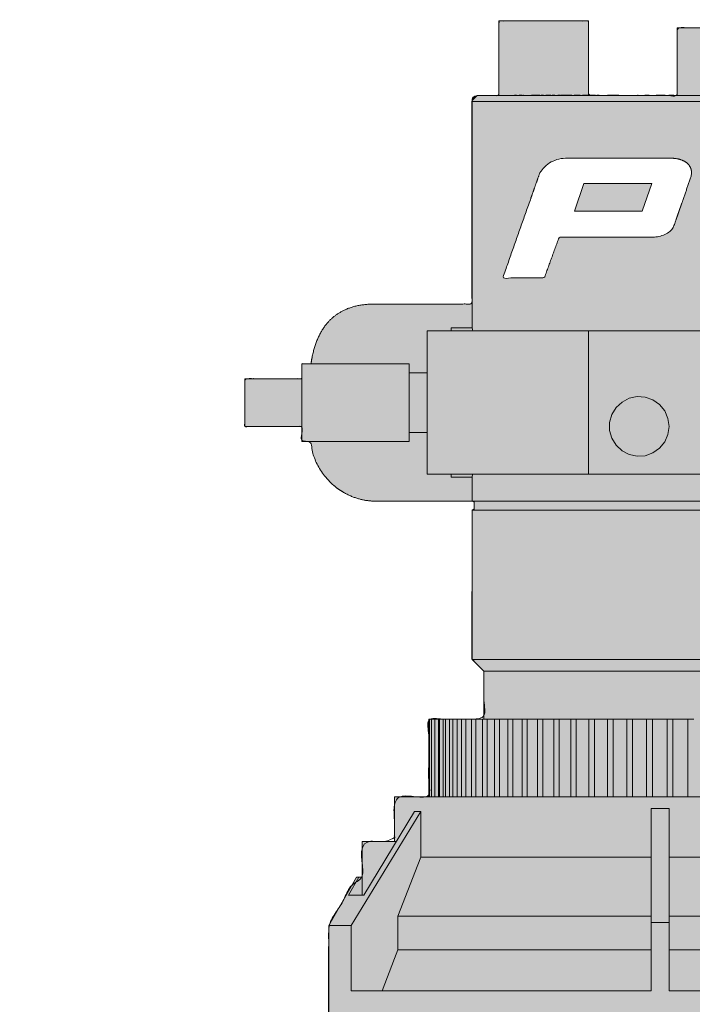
# Model space of a CAD drawing. Header units: inches. Extents: x -923 to -426, y -250 to 297.
# Tile 2 of 5: x -923 to -710, y -15 to 297. Entities that reach past the tile are written whole.
import ezdxf

# ---------------------------------------------------------------- set-up
doc = ezdxf.new("R2010")
doc.units = ezdxf.units.IN
doc.header["$LTSCALE"] = 48
doc.header["$MEASUREMENT"] = 0
doc.layers.add('None', color=7, linetype='Continuous', lineweight=5)

# ---------------------------------------------------------------- blocks, each defined once
blk = doc.blocks.new('Group')
at = {"layer": 'None', "linetype": 'Continuous', "lineweight": 0, "true_color": 0x404040, "transparency": 33554687}
for points in [[(-535.3, 114.57), (-440.18, 114.57), (-440.18, 237.03), (-456.98, 237), (-471.6, 236.97), (-484.05, 236.95), (-494.33, 236.93), (-502.43, 236.91), (-508.35, 236.9), (-512.1, 236.89), (-513.68, 236.88), (-514.56, 237.32), (-515.43, 237.73), (-516.3, 238.09), (-517.17, 238.42), (-518.04, 238.72), (-518.9, 238.97), (-519.76, 239.19), (-520.62, 239.37), (-523.5, 242.79), (-526.73, 246.21), (-530.33, 249.63), (-534.29, 253.05), (-538.6, 256.46), (-543.29, 259.88), (-548.33, 263.29), (-553.73, 266.71), (-559.52, 269.98), (-565.14, 272.94), (-570.57, 275.59), (-575.82, 277.93), (-580.89, 279.96), (-585.78, 281.67), (-590.49, 283.07), (-595.02, 284.16), (-595.45, 284.17), (-595.45, 296.56), (-623.71, 296.56), (-623.71, 290.13), (-629.14, 290.86), (-634.79, 291.48), (-640.65, 291.98), (-646.71, 292.37), (-652.99, 292.65), (-659.48, 292.81), (-666.19, 292.87), (-673.1, 292.81), (-673.1, 294.42), (-714.68, 294.42), (-714.68, 272.93), (-742.76, 273.03), (-742.76, 296.56), (-771.09, 296.56), (-771.11, 272.93), (-777.73, 272.93), (-778.17, 272.92), (-778.55, 272.84), (-778.88, 272.7), (-779.15, 272.49), (-779.35, 272.22), (-779.5, 271.89), (-779.59, 271.5), (-779.62, 271.04), (-779.62, 206.98), (-809.85, 206.98), (-814.1, 206.75), (-817.88, 205.91), (-821.18, 204.46), (-824.01, 202.4), (-826.36, 199.73), (-828.23, 196.46), (-829.63, 192.58), (-830.56, 188.08), (-833.48, 188.08), (-833.48, 183.36), (-851.48, 183.36), (-851.48, 168.24), (-833.48, 168.24), (-833.48, 163.52), (-830.56, 163.52), (-830.42, 161.95), (-830.13, 160.41), (-829.71, 158.89), (-829.14, 157.4), (-828.43, 155.93), (-827.58, 154.49), (-826.58, 153.06), (-825.44, 151.66), (-824.98, 151.16), (-824.52, 150.67), (-824.05, 150.2), (-823.57, 149.76), (-823.08, 149.34), (-822.59, 148.95), (-822.09, 148.57), (-821.59, 148.22), (-821.08, 147.89), (-820.57, 147.58), (-820.07, 147.28), (-819.57, 147), (-819.06, 146.74), (-818.56, 146.5), (-818.07, 146.27), (-817.57, 146.06), (-817.07, 145.87), (-816.59, 145.69), (-816.11, 145.53), (-815.63, 145.38), (-815.16, 145.25), (-814.69, 145.13), (-814.24, 145.03), (-813.78, 144.94), (-813.34, 144.86), (-812.91, 144.8), (-812.5, 144.74), (-812.1, 144.7), (-811.71, 144.66), (-811.34, 144.64), (-810.98, 144.62), (-810.64, 144.62), (-778.92, 144.62), (-778.92, 141.78), (-779.6, 141.78), (-779.62, 94.65), (-775.84, 90.76), (-775.84, 75.64), (-793.25, 75.64), (-793.32, 51.07), (-804.18, 51.07), (-804.18, 36.9), (-814.38, 36.9), (-814.38, 25.56), (-816.19, 25.56), (-824.97, 10.35), (-824.97, -23.57), (-811.74, -23.57), (-811.74, -19.36), (-810.85, -19.36), (-810.85, -25.08), (-826.82, -25.08), (-826.82, -31.7), (-825.9, -31.7), (-825.85, -38.94), (-825.83, -39.52), (-825.78, -40.07), (-825.7, -40.59), (-825.59, -41.06), (-825.45, -41.5), (-825.28, -41.91), (-825.07, -42.27), (-824.84, -42.61), (-824.98, -42.86), (-825.16, -43.19), (-825.38, -43.6), (-825.65, -44.09), (-825.97, -44.65), (-826.32, -45.29), (-826.72, -46.01), (-827.17, -46.81), (-820.69, -50.59), (-822.34, -53.45), (-826.27, -51.18), (-831.47, -60.18), (-827.54, -62.45), (-922.74, -227.34), (-921.1, -228.28), (-828.5, -67.9), (-826.91, -68.81), (-824.97, -65.57), (-824.42, -65.89), (-822.83, -65.02), (-818.52, -57.45), (-841.8, -233.35), (-841.98, -234.8), (-841.99, -236.23), (-841.84, -237.62), (-841.52, -238.98), (-841.03, -240.31), (-840.37, -241.61), (-839.55, -242.88), (-838.56, -244.11), (-837.43, -245.26), (-836.21, -246.26), (-834.88, -247.11), (-833.47, -247.82), (-831.95, -248.38), (-830.34, -248.79), (-828.63, -249.05), (-826.82, -249.17), (-539.44, -249.15), (-537.89, -249.07), (-536.37, -248.85), (-534.91, -248.5), (-533.48, -248.02), (-532.11, -247.4), (-530.78, -246.65), (-529.49, -245.77), (-528.26, -244.75), (-527.13, -243.62), (-526.2, -242.39), (-525.45, -241.06), (-524.89, -239.64), (-524.52, -238.12), (-524.33, -236.51), (-524.33, -234.8), (-524.52, -233), (-547.64, -58.13), (-543.48, -65.07), (-542.06, -65.89), (-541.51, -65.57), (-539.62, -68.84), (-537.98, -67.9), (-445.38, -228.28), (-443.74, -227.34), (-538.94, -62.45), (-535.01, -60.18), (-540.21, -51.18), (-544.11, -53.5), (-545.79, -50.5), (-539.25, -46.81), (-541.67, -42.61), (-541.43, -42.23), (-541.22, -41.84), (-541.04, -41.44), (-540.89, -41.02), (-540.78, -40.6), (-540.7, -40.15), (-540.65, -39.7), (-540.64, -39.23), (-540.64, -38.66), (-540.64, -37.98), (-540.64, -37.2), (-540.64, -36.32), (-540.64, -35.33), (-540.64, -34.24), (-540.63, -33.04), (-540.63, -31.75), (-539.62, -31.75), (-539.62, -25.08), (-555.68, -25.08), (-555.68, -19.41), (-554.74, -19.41), (-554.74, -23.57), (-541.51, -23.57), (-541.6, 10.35), (-550.29, 25.56), (-552.1, 25.56), (-552.1, 36.9), (-562.35, 36.9), (-562.29, 51.07), (-573.16, 51.07), (-573.23, 75.64), (-590.64, 75.64), (-590.6, 90.76), (-586.86, 94.54), (-586.86, 141.78), (-587.57, 141.78), (-587.57, 144.62), (-586.88, 144.62), (-586.86, 152.23), (-580.25, 152.23), (-580.25, 153.12), (-572.69, 153.12), (-541.5, 153.12), (-541.5, 120.59), (-541.49, 120.14), (-541.47, 119.72), (-541.42, 119.31), (-541.35, 118.92), (-541.25, 118.55), (-541.13, 118.19), (-540.98, 117.86), (-540.81, 117.55), (-540.63, 117.26), (-540.43, 116.98), (-540.23, 116.72), (-540.02, 116.48), (-539.79, 116.25), (-539.56, 116.04), (-539.32, 115.84), (-539.07, 115.66), (-538.82, 115.49), (-538.56, 115.34), (-538.31, 115.2), (-538.05, 115.08), (-537.79, 114.97), (-537.52, 114.87), (-537.26, 114.79), (-537, 114.72), (-536.74, 114.67), (-536.49, 114.62), (-536.26, 114.59), (-536.04, 114.57), (-535.83, 114.55), (-535.64, 114.55), (-535.46, 114.55)], [(-777.72, 272.93), (-778.08, 272.9), (-778.44, 272.79), (-778.77, 272.62), (-779.05, 272.38), (-779.29, 272.09), (-779.46, 271.77), (-779.57, 271.41), (-779.61, 271.04)], [(-779.38, 198.48), (-779.48, 198.91), (-779.6, 199.41), (-779.59, 199.37)], [(-717.24, 168.24), (-717.59, 170.79), (-718.62, 173.15), (-720.24, 175.15), (-722.35, 176.63), (-724.77, 177.49), (-727.34, 177.67), (-729.86, 177.14), (-732.14, 175.96), (-734.02, 174.2), (-735.36, 172.01), (-736.05, 169.53), (-736.05, 166.95), (-735.36, 164.48), (-734.02, 162.28), (-732.14, 160.52), (-729.86, 159.34), (-727.34, 158.81), (-724.77, 158.99), (-722.35, 159.85), (-720.24, 161.34), (-718.62, 163.33), (-717.59, 165.69), (-717.24, 168.24)], [(-779.59, 152.26), (-779.58, 152.3), (-779.41, 152.99), (-779.38, 153.12)], [(-803.03, 13.23), (-796.71, 29.47), (-795.75, 31.92)], [(-808.06, -10.34), (-804.09, -0.09), (-803.03, 2.64)]]:
    blk.add_hatch(color=250, dxfattribs=at).paths.add_polyline_path(points)
at = {"layer": 'None', "color": 7, "linetype": 'Continuous', "lineweight": 5, "transparency": 33554687}
for p, q in [((-771.1, 296.56), (-771.1, 272.93)), ((-742.76, 273.03), (-742.76, 296.56)), ((-714.68, 294.42), (-714.68, 272.93)), ((-773.1, 273.03), (-773.1, 272.93)), ((-768.33, 273.03), (-768.33, 272.93)), ((-766.74, 273.03), (-766.74, 272.93)), ((-766.18, 273.03), (-766.18, 272.93)), ((-766.18, 273.03), (-765.51, 273.03)), ((-765.51, 273.03), (-765.51, 272.93)), ((-765.3, 273.03), (-765.3, 272.93)), ((-764.65, 273.03), (-764.65, 272.93)), ((-764.65, 273.03), (-763.87, 273.03)), ((-763.87, 273.03), (-763.87, 272.93)), ((-763.53, 273.03), (-763.53, 272.93)), ((-763.53, 273.03), (-763.36, 273.03)), ((-763.36, 273.03), (-763.36, 272.93)), ((-763.32, 273.03), (-763.32, 272.93)), ((-762.27, 273.03), (-762.27, 272.93)), ((-761.12, 273.03), (-761.12, 272.93)), ((-761.03, 273.03), (-761.03, 272.93)), ((-761.01, 273.03), (-761.01, 272.93)), ((-760.79, 273.03), (-760.79, 272.93)), ((-760.79, 273.03), (-760.65, 273.03)), ((-760.65, 273.03), (-759.94, 273.03)), ((-760.65, 273.03), (-760.65, 272.93)), ((-759.94, 273.03), (-759.94, 272.93)), ((-759.94, 273.03), (-759.44, 273.03)), ((-759.44, 273.03), (-759.44, 272.93)), ((-759.44, 273.03), (-758.93, 273.03)), ((-758.93, 273.03), (-758.93, 272.93)), ((-758.93, 273.03), (-758.23, 273.03)), ((-758.23, 273.03), (-758.23, 272.93)), ((-758.23, 273.03), (-758.1, 273.03)), ((-758.1, 273.03), (-758.1, 272.93)), ((-757.77, 273.03), (-756.99, 273.03)), ((-757.77, 273.03), (-757.77, 272.93)), ((-756.99, 273.03), (-756.99, 272.93)), ((-756.33, 273.03), (-756.33, 272.93)), ((-756.28, 273.03), (-756.28, 272.93)), ((-756.28, 273.03), (-755.24, 273.03)), ((-755.24, 273.03), (-755.24, 272.93)), ((-755.24, 273.03), (-754.7, 273.03)), ((-754.7, 273.03), (-754.7, 272.93)), ((-754.2, 273.03), (-754.06, 273.03)), ((-754.2, 273.03), (-754.2, 272.93)), ((-754.06, 273.03), (-754.06, 272.93)), ((-754.06, 273.03), (-753.44, 273.03)), ((-753.44, 273.03), (-753.44, 272.93)), ((-752.97, 273.03), (-752.97, 272.93)), ((-752.91, 273.03), (-752.91, 272.93)), ((-752.4, 273.03), (-752.4, 272.93)), ((-752.4, 273.03), (-751.78, 273.03)), ((-751.78, 273.03), (-751.78, 272.93)), ((-751.57, 273.03), (-751.57, 272.93)), ((-751.57, 273.03), (-751.46, 273.03)), ((-751.46, 273.03), (-751.46, 272.93)), ((-751.46, 273.03), (-750.82, 273.03)), ((-750.82, 273.03), (-750.19, 273.03)), ((-750.82, 273.03), (-750.82, 272.93)), ((-750.19, 273.03), (-748.6, 273.03)), ((-750.19, 273.03), (-750.19, 272.93)), ((-748.6, 273.03), (-748.6, 272.93)), ((-748.6, 273.03), (-748.04, 273.03)), ((-748.04, 273.03), (-748.04, 272.93)), ((-747.58, 273.03), (-747.58, 272.93)), ((-747.26, 273.03), (-747.26, 272.93)), ((-747.26, 273.03), (-745.38, 273.03)), ((-745.38, 273.03), (-745.38, 272.93)), ((-744.64, 273.03), (-744.64, 272.93)), ((-744.64, 273.03), (-744.05, 273.03)), ((-744.05, 273.03), (-744.05, 272.93)), ((-744.05, 273.03), (-743.41, 273.03)), ((-743.41, 273.03), (-743.41, 272.93)), ((-743.41, 273.03), (-742.6, 273.03)), ((-742.6, 273.03), (-742.6, 272.93)), ((-742.6, 273.03), (-741.8, 273.03)), ((-741.8, 273.03), (-741.8, 272.93)), ((-741.8, 273.03), (-741.15, 273.03)), ((-741.15, 273.03), (-741.15, 272.93)), ((-741.15, 273.03), (-740.56, 273.03)), ((-740.56, 273.03), (-740.56, 272.93)), ((-740.53, 273.03), (-740.53, 272.93)), ((-736.76, 273.03), (-736.76, 272.93)), ((-736.76, 273.03), (-736, 273.03)), ((-736, 273.03), (-736, 272.93)), ((-736, 273.03), (-734.97, 273.03)), ((-734.97, 273.03), (-734.97, 272.93)), ((-734.97, 273.03), (-733.94, 273.03)), ((-733.94, 273.03), (-733.94, 272.93)), ((-733.94, 273.03), (-733.17, 273.03)), ((-733.17, 273.03), (-733.17, 272.93)), ((-732.84, 273.03), (-732.84, 272.93)), ((-731.47, 273.03), (-731.47, 272.93)), ((-730.45, 273.03), (-730.45, 272.93)), ((-730.12, 273.03), (-730.12, 272.93)), ((-729.76, 273.03), (-729.76, 272.93)), ((-729.56, 273.03), (-729.56, 272.93)), ((-728.44, 273.03), (-728.44, 272.93)), ((-727.56, 273.03), (-727.56, 272.93)), ((-727.25, 273.03), (-727.25, 272.93)), ((-727.19, 273.03), (-727.05, 273.03)), ((-727.05, 273.03), (-727.05, 272.93)), ((-724.89, 273.03), (-724.89, 272.93)), ((-724.89, 273.03), (-723.51, 273.03)), ((-723.51, 273.03), (-723.51, 272.93)), ((-722.61, 273.03), (-722.61, 272.93)), ((-721.3, 273.03), (-721.3, 272.93)), ((-721.3, 273.03), (-720.94, 273.03)), ((-720.94, 273.03), (-720.94, 272.93)), ((-720.94, 273.03), (-720.2, 273.03)), ((-720.2, 273.03), (-720.2, 272.93)), ((-720.2, 273.03), (-718.53, 273.03)), ((-718.53, 273.03), (-718.53, 272.93)), ((-717.35, 273.03), (-716.24, 273.03)), ((-717.35, 273.03), (-717.35, 272.93)), ((-716.24, 273.03), (-716.24, 272.93)), ((-716.24, 273.03), (-715.82, 273.03)), ((-715.82, 273.03), (-715.82, 272.93)), ((-715.82, 273.03), (-715.76, 273.03)), ((-715.76, 273.03), (-715.76, 272.93)), ((-710.24, 273.04), (-710.24, 272.93)), ((-779.61, 271.04), (-779.61, 199.37)), ((-779.59, 199.42), (-786.22, 199.42)), ((-793.78, 153.12), (-793.78, 198.48)), ((-742.76, 198.48), (-742.76, 153.12)), ((-623.7, 198.48), (-742.76, 198.48)), ((-799.45, 188.08), (-833.46, 188.08)), ((-793.78, 185.25), (-799.45, 185.25)), ((-851.47, 168.24), (-851.47, 183.36)), ((-833.46, 183.36), (-851.47, 183.36)), ((-833.46, 168.24), (-851.47, 168.24)), ((-799.45, 166.35), (-793.78, 166.35)), ((-833.46, 163.52), (-799.45, 163.52)), ((-623.7, 153.12), (-742.76, 153.12)), ((-786.22, 152.18), (-779.59, 152.18)), ((-779.61, 152.26), (-779.61, 144.62)), ((-779.61, 144.62), (-778.9, 144.24)), ((-778.9, 144.24), (-778.9, 142.16)), ((-778.9, 142.16), (-779.61, 141.78)), ((-779.61, 141.78), (-779.61, 94.54)), ((-779.61, 94.54), (-775.83, 90.76)), ((-775.83, 90.76), (-775.83, 75.64)), ((-793.31, 75.64), (-793.31, 51.08)), ((-793.09, 75.64), (-793.09, 51.08)), ((-792.45, 75.64), (-792.45, 51.08)), ((-791.38, 75.64), (-791.38, 51.08)), ((-791.37, 75.64), (-791.37, 51.08)), ((-790.25, 75.64), (-790.25, 51.08)), ((-789.88, 75.64), (-789.88, 51.08)), ((-788.69, 75.64), (-788.69, 51.08)), ((-787.97, 75.64), (-787.97, 51.08)), ((-786.72, 75.64), (-786.72, 51.08)), ((-785.64, 75.64), (-785.64, 51.08)), ((-784.35, 75.64), (-784.35, 51.08)), ((-782.92, 75.64), (-782.92, 51.08)), ((-781.57, 75.64), (-781.57, 51.08)), ((-779.81, 75.64), (-779.81, 51.08)), ((-778.4, 75.64), (-778.4, 51.08)), ((-776.32, 75.64), (-776.32, 51.08)), ((-774.86, 75.64), (-774.86, 51.08)), ((-772.46, 75.64), (-772.46, 51.08)), ((-770.96, 75.64), (-770.96, 51.08)), ((-768.26, 75.64), (-768.26, 51.08)), ((-766.71, 75.64), (-766.71, 51.08)), ((-763.73, 75.64), (-763.73, 51.08)), ((-762.13, 75.64), (-762.13, 51.08)), ((-758.88, 75.64), (-758.88, 51.08)), ((-757.24, 75.64), (-757.24, 51.08)), ((-753.74, 75.64), (-753.74, 51.08)), ((-752.06, 75.64), (-752.06, 51.08)), ((-748.32, 75.64), (-748.32, 51.08)), ((-746.61, 75.64), (-746.61, 51.08)), ((-742.65, 75.64), (-742.65, 51.08)), ((-740.9, 75.64), (-740.9, 51.08)), ((-736.75, 75.64), (-736.75, 51.08)), ((-734.97, 75.64), (-734.97, 51.08)), ((-730.64, 75.64), (-730.64, 51.08)), ((-728.84, 75.64), (-728.84, 51.08)), ((-724.35, 75.64), (-724.35, 51.08)), ((-722.52, 75.64), (-722.52, 51.08)), ((-717.9, 75.64), (-717.9, 51.08)), ((-716.05, 75.64), (-716.05, 51.08)), ((-711.31, 75.64), (-711.31, 51.08)), ((-804.17, 51.08), (-804.17, 36.9)), ((-722.91, 11.29), (-722.91, 47.3)), ((-717.24, 47.3), (-717.24, 11.29)), ((-795.75, 46.35), (-817.85, 10.35)), ((-813.84, 19.89), (-797.82, 46.35)), ((-795.75, 31.92), (-795.75, 46.35)), ((-814.37, 36.9), (-803.55, 36.9)), ((-814.37, 36.9), (-814.37, 19.89)), ((-816.17, 25.56), (-824.96, 10.35)), ((-815.4, 25.56), (-818.69, 19.89)), ((-815.4, 25.56), (-814.37, 25.56)), ((-803.03, 2.64), (-803.03, 13.23)), ((-824.96, 10.35), (-824.96, -23.57)), ((-817.85, 10.35), (-817.85, -10.34)), ((-722.91, 11.29), (-722.91, -10.34)), ((-717.24, 11.29), (-717.24, -10.34))]:
    blk.add_line(p, q, dxfattribs=at)
at = {"layer": 'None', "color": 7, "linetype": 'Continuous', "lineweight": 5, "transparency": 33554687, "flags": 128}
for points in [[(-771.1, 296.56), (-771.08, 296.56), (-770.59, 296.56), (-769.45, 296.56), (-767.73, 296.56), (-765.51, 296.56), (-762.88, 296.56), (-759.98, 296.56), (-756.93, 296.56)], [(-756.93, 296.56), (-753.88, 296.56), (-750.98, 296.56), (-748.35, 296.56), (-746.13, 296.56), (-744.41, 296.56), (-743.27, 296.56), (-742.78, 296.56), (-742.76, 296.56)], [(-714.68, 294.42), (-714.31, 294.42), (-713.24, 294.42), (-711.56, 294.42), (-709.46, 294.42), (-707.12, 294.42)], [(-777.72, 272.93), (-778.08, 272.9), (-778.44, 272.79), (-778.77, 272.62), (-779.05, 272.38), (-779.29, 272.09), (-779.46, 271.77), (-779.57, 271.41), (-779.61, 271.04)], [(-777.72, 272.93), (-777.7, 272.93), (-777.2, 272.93), (-776.04, 272.93), (-774.24, 272.93), (-771.79, 272.93), (-768.72, 272.93), (-765.06, 272.93), (-760.82, 272.93), (-756.03, 272.93), (-750.74, 272.93), (-744.97, 272.93), (-738.77, 272.93), (-732.18, 272.93), (-725.24, 272.93), (-718.01, 272.93), (-710.54, 272.93), (-702.87, 272.93)], [(-706.89, 271.04), (-714.52, 271.04), (-721.94, 271.04), (-729.1, 271.04), (-735.94, 271.04), (-742.42, 271.04), (-748.5, 271.04), (-754.14, 271.04), (-759.28, 271.04), (-763.91, 271.04), (-767.99, 271.04), (-771.49, 271.04), (-774.38, 271.04), (-776.66, 271.04), (-778.29, 271.04), (-779.28, 271.04), (-779.61, 271.04)], [(-786.22, 199.42), (-786.22, 199.4), (-786.22, 198.89), (-786.22, 198.48)], [(-793.78, 198.48), (-793.41, 198.48), (-792.3, 198.48), (-790.46, 198.48), (-787.93, 198.48), (-784.75, 198.48), (-780.95, 198.48), (-776.59, 198.48), (-771.74, 198.48), (-766.47, 198.48), (-760.85, 198.48), (-754.97, 198.48), (-748.91, 198.48), (-742.76, 198.48)], [(-779.38, 198.48), (-779.48, 198.91), (-779.6, 199.41), (-779.59, 199.37)], [(-833.46, 163.52), (-833.46, 163.52), (-833.46, 163.97), (-833.46, 165.07), (-833.46, 166.77), (-833.46, 168.96), (-833.46, 171.54), (-833.46, 174.35), (-833.46, 177.25), (-833.46, 180.06), (-833.46, 182.64), (-833.46, 184.83), (-833.46, 186.53), (-833.46, 187.63), (-833.46, 188.08), (-833.46, 188.08)], [(-799.45, 163.52), (-799.45, 163.6), (-799.45, 164.26), (-799.45, 165.54), (-799.45, 167.37), (-799.45, 169.66), (-799.45, 172.28), (-799.45, 175.09), (-799.45, 177.93), (-799.45, 180.67), (-799.45, 183.14), (-799.45, 185.21), (-799.45, 186.78), (-799.45, 187.75), (-799.45, 188.08)], [(-717.24, 168.24), (-717.59, 170.79), (-718.62, 173.15), (-720.24, 175.15), (-722.35, 176.63), (-724.77, 177.49), (-727.34, 177.67), (-729.86, 177.14), (-732.14, 175.96), (-734.02, 174.2), (-735.36, 172.01), (-736.05, 169.53), (-736.05, 166.95), (-735.36, 164.48), (-734.02, 162.28), (-732.14, 160.52), (-729.86, 159.34), (-727.34, 158.81), (-724.77, 158.99), (-722.35, 159.85), (-720.24, 161.34), (-718.62, 163.33), (-717.59, 165.69), (-717.24, 168.24)], [(-742.76, 153.12), (-748.91, 153.12), (-754.97, 153.12), (-760.85, 153.12), (-766.47, 153.12), (-771.74, 153.12), (-776.59, 153.12), (-780.95, 153.12), (-784.75, 153.12), (-787.93, 153.12), (-790.46, 153.12), (-792.3, 153.12), (-793.41, 153.12), (-793.78, 153.12)], [(-786.22, 153.12), (-786.22, 152.71), (-786.22, 152.2), (-786.22, 152.18)], [(-779.59, 152.26), (-779.58, 152.3), (-779.41, 152.99), (-779.38, 153.12)], [(-706.89, 144.62), (-714.52, 144.62), (-721.94, 144.62), (-729.1, 144.62), (-735.94, 144.62), (-742.42, 144.62), (-748.5, 144.62), (-754.14, 144.62), (-759.28, 144.62), (-763.91, 144.62), (-767.99, 144.62), (-771.49, 144.62), (-774.38, 144.62), (-776.66, 144.62), (-778.29, 144.62), (-779.28, 144.62), (-779.61, 144.62)], [(-706.89, 141.78), (-714.52, 141.78), (-721.94, 141.78), (-729.1, 141.78), (-735.94, 141.78), (-742.42, 141.78), (-748.5, 141.78), (-754.14, 141.78), (-759.28, 141.78), (-763.91, 141.78), (-767.99, 141.78), (-771.49, 141.78), (-774.38, 141.78), (-776.66, 141.78), (-778.29, 141.78), (-779.28, 141.78), (-779.61, 141.78)], [(-779.61, 94.54), (-779.28, 94.54), (-778.29, 94.54), (-776.66, 94.54), (-774.38, 94.54), (-771.49, 94.54), (-767.99, 94.54), (-763.91, 94.54), (-759.28, 94.54), (-754.14, 94.54), (-748.5, 94.54), (-742.42, 94.54), (-735.94, 94.54), (-729.1, 94.54), (-721.94, 94.54), (-714.52, 94.54), (-706.89, 94.54)], [(-706.56, 90.76), (-714.08, 90.76), (-721.37, 90.76), (-728.39, 90.76), (-735.08, 90.76), (-741.4, 90.76), (-747.3, 90.76), (-752.74, 90.76), (-757.68, 90.76), (-762.08, 90.76), (-765.91, 90.76), (-769.15, 90.76), (-771.77, 90.76), (-773.75, 90.76), (-775.08, 90.76), (-775.74, 90.76), (-775.83, 90.76)], [(-793.31, 75.64), (-793.23, 75.64), (-793.09, 75.64)], [(-793.09, 75.64), (-793.09, 75.64), (-792.99, 75.64), (-792.77, 75.64), (-792.45, 75.64), (-792.45, 75.64)], [(-792.45, 75.64), (-792.44, 75.64), (-792.32, 75.64), (-792.08, 75.64), (-791.75, 75.64), (-791.38, 75.64)], [(-791.37, 75.64), (-791.36, 75.64), (-791.22, 75.64), (-790.96, 75.64), (-790.62, 75.64), (-790.25, 75.64)], [(-789.88, 75.64), (-790, 75.64), (-790.12, 75.64), (-790.25, 75.64)], [(-789.88, 75.64), (-789.85, 75.64), (-789.69, 75.64), (-789.41, 75.64), (-789.06, 75.64), (-788.69, 75.64)], [(-787.97, 75.64), (-788.03, 75.64), (-788.2, 75.64), (-788.37, 75.64), (-788.53, 75.64), (-788.69, 75.64)], [(-787.97, 75.64), (-787.92, 75.64), (-787.74, 75.64), (-787.45, 75.64), (-787.09, 75.64), (-786.72, 75.64)], [(-785.64, 75.64), (-785.7, 75.64), (-785.91, 75.64), (-786.12, 75.64), (-786.32, 75.64), (-786.53, 75.64), (-786.72, 75.64)], [(-785.64, 75.64), (-785.58, 75.64), (-785.38, 75.64), (-785.07, 75.64), (-784.71, 75.64), (-784.35, 75.64)], [(-782.92, 75.64), (-783.14, 75.64), (-783.39, 75.64), (-783.63, 75.64), (-783.87, 75.64), (-784.11, 75.64), (-784.35, 75.64)], [(-782.92, 75.64), (-782.92, 75.64), (-782.83, 75.64), (-782.61, 75.64), (-782.29, 75.64), (-781.93, 75.64), (-781.57, 75.64)], [(-779.81, 75.64), (-779.9, 75.64), (-780.18, 75.64), (-780.47, 75.64), (-780.75, 75.64), (-781.02, 75.64), (-781.3, 75.64), (-781.57, 75.64)], [(-779.81, 75.64), (-779.8, 75.64), (-779.69, 75.64), (-779.45, 75.64), (-779.12, 75.64), (-778.76, 75.64), (-778.4, 75.64)], [(-776.32, 75.64), (-776.53, 75.64), (-776.85, 75.64), (-777.16, 75.64), (-777.48, 75.64), (-777.79, 75.64), (-778.1, 75.64), (-778.4, 75.64)], [(-776.32, 75.64), (-776.3, 75.64), (-776.17, 75.64), (-775.92, 75.64), (-775.58, 75.64), (-775.21, 75.64), (-774.86, 75.64)], [(-772.46, 75.64), (-772.79, 75.64), (-773.14, 75.64), (-773.49, 75.64), (-773.84, 75.64), (-774.18, 75.64), (-774.52, 75.64), (-774.86, 75.64)], [(-772.46, 75.64), (-772.44, 75.64), (-772.28, 75.64), (-772.01, 75.64), (-771.67, 75.64), (-771.3, 75.64), (-770.96, 75.64)], [(-768.26, 75.64), (-768.31, 75.64), (-768.69, 75.64), (-769.08, 75.64), (-769.46, 75.64), (-769.84, 75.64), (-770.22, 75.64), (-770.59, 75.64), (-770.96, 75.64)], [(-768.26, 75.64), (-768.22, 75.64), (-768.05, 75.64), (-767.76, 75.64), (-767.4, 75.64), (-767.04, 75.64), (-766.71, 75.64)], [(-763.73, 75.64), (-763.85, 75.64), (-764.26, 75.64), (-764.68, 75.64), (-765.09, 75.64), (-765.5, 75.64), (-765.91, 75.64), (-766.31, 75.64), (-766.71, 75.64)], [(-763.73, 75.64), (-763.67, 75.64), (-763.47, 75.64), (-763.17, 75.64), (-762.81, 75.64), (-762.45, 75.64), (-762.13, 75.64)], [(-758.88, 75.64), (-759.07, 75.64), (-759.51, 75.64), (-759.96, 75.64), (-760.4, 75.64), (-760.84, 75.64), (-761.27, 75.64), (-761.7, 75.64), (-762.13, 75.64)], [(-758.88, 75.64), (-758.88, 75.64), (-758.8, 75.64), (-758.58, 75.64), (-758.27, 75.64), (-757.9, 75.64), (-757.54, 75.64), (-757.24, 75.64)], [(-753.52, 75.64), (-753.99, 75.64), (-754.46, 75.64), (-754.93, 75.64), (-755.4, 75.64), (-755.86, 75.64), (-756.33, 75.64), (-756.79, 75.64), (-757.24, 75.64)], [(-753.74, 75.64), (-753.73, 75.64), (-753.63, 75.64), (-753.39, 75.64), (-753.07, 75.64), (-752.7, 75.64), (-752.35, 75.64), (-752.06, 75.64)], [(-748.14, 75.64), (-748.64, 75.64), (-749.13, 75.64), (-749.63, 75.64), (-750.12, 75.64), (-750.61, 75.64), (-751.09, 75.64), (-751.58, 75.64), (-752.06, 75.64)], [(-748.32, 75.64), (-748.31, 75.64), (-748.18, 75.64), (-747.93, 75.64), (-747.6, 75.64), (-747.23, 75.64), (-746.88, 75.64), (-746.61, 75.64)], [(-742.5, 75.64), (-743.02, 75.64), (-743.54, 75.64), (-744.06, 75.64), (-744.57, 75.64), (-745.08, 75.64), (-745.59, 75.64), (-746.1, 75.64), (-746.61, 75.64)], [(-742.65, 75.64), (-742.63, 75.64), (-742.48, 75.64), (-742.21, 75.64), (-741.87, 75.64), (-741.5, 75.64), (-741.16, 75.64), (-740.9, 75.64)], [(-736.63, 75.64), (-737.17, 75.64), (-737.71, 75.64), (-738.25, 75.64), (-738.78, 75.64), (-739.32, 75.64), (-739.85, 75.64), (-740.38, 75.64), (-740.9, 75.64)], [(-736.75, 75.64), (-736.71, 75.64), (-736.54, 75.64), (-736.26, 75.64), (-735.91, 75.64), (-735.54, 75.64), (-735.21, 75.64), (-734.97, 75.64)], [(-730.55, 75.64), (-731.11, 75.64), (-731.66, 75.64), (-732.22, 75.64), (-732.77, 75.64), (-733.33, 75.64), (-733.88, 75.64), (-734.43, 75.64), (-734.97, 75.64)], [(-730.64, 75.64), (-730.58, 75.64), (-730.39, 75.64), (-730.1, 75.64), (-729.74, 75.64), (-729.37, 75.64), (-729.06, 75.64), (-728.84, 75.64)], [(-724.28, 75.64), (-724.85, 75.64), (-725.43, 75.64), (-726, 75.64), (-726.57, 75.64), (-727.14, 75.64), (-727.71, 75.64), (-728.27, 75.64), (-728.84, 75.64)], [(-724.35, 75.64), (-724.35, 75.64), (-724.27, 75.64), (-724.06, 75.64), (-723.75, 75.64), (-723.39, 75.64), (-723.03, 75.64), (-722.72, 75.64), (-722.52, 75.64)], [(-717.85, 75.64), (-718.44, 75.64), (-719.03, 75.64), (-719.61, 75.64), (-720.2, 75.64), (-720.78, 75.64), (-721.36, 75.64), (-721.94, 75.64), (-722.52, 75.64)], [(-717.9, 75.64), (-717.89, 75.64), (-717.8, 75.64), (-717.57, 75.64), (-717.24, 75.64), (-716.88, 75.64), (-716.52, 75.64), (-716.23, 75.64), (-716.05, 75.64)], [(-711.28, 75.64), (-711.88, 75.64), (-712.48, 75.64), (-713.08, 75.64), (-713.68, 75.64), (-714.27, 75.64), (-714.87, 75.64), (-715.46, 75.64), (-716.05, 75.64)], [(-711.31, 75.64), (-711.3, 75.64), (-711.18, 75.64), (-710.94, 75.64), (-710.6, 75.64), (-710.23, 75.64), (-709.89, 75.64), (-709.61, 75.64), (-709.45, 75.64)], [(-701.89, 51.08), (-709.86, 51.08), (-718.5, 51.08), (-726.94, 51.08), (-735.15, 51.08), (-743.08, 51.08), (-750.68, 51.08), (-757.9, 51.08), (-764.73, 51.08), (-771.1, 51.08), (-777, 51.08), (-782.38, 51.08), (-787.23, 51.08), (-791.5, 51.08), (-795.19, 51.08), (-798.26, 51.08), (-800.7, 51.08), (-802.51, 51.08), (-803.66, 51.08), (-804.15, 51.08), (-804.17, 51.08)], [(-722.91, 47.3), (-722.21, 47.3), (-721.5, 47.3), (-720.8, 47.3), (-720.09, 47.3), (-719.38, 47.3), (-718.67, 47.3), (-717.96, 47.3), (-717.24, 47.3)], [(-795.75, 46.35), (-796.03, 46.35), (-796.3, 46.35), (-796.56, 46.35), (-796.82, 46.35), (-797.08, 46.35), (-797.33, 46.35), (-797.58, 46.35), (-797.82, 46.35)], [(-803.03, 13.23), (-796.71, 29.47), (-795.75, 31.92)], [(-795.75, 31.92), (-791.94, 31.92), (-787.46, 31.92), (-782.35, 31.92), (-776.62, 31.92), (-770.33, 31.92), (-763.5, 31.92), (-756.18, 31.92), (-748.41, 31.92), (-740.24, 31.92), (-731.73, 31.92), (-722.91, 31.92)], [(-717.24, 31.92), (-714.23, 31.92), (-711.2, 31.92), (-708.15, 31.92), (-705.08, 31.92), (-701.99, 31.92), (-698.9, 31.92), (-695.79, 31.92), (-693.02, 31.92)], [(-816.17, 25.56), (-816.13, 25.56), (-815.98, 25.56), (-815.74, 25.56), (-815.4, 25.56)], [(-818.69, 19.89), (-818.33, 19.89), (-817.89, 19.89), (-817.39, 19.89), (-816.82, 19.89), (-816.18, 19.89), (-815.47, 19.89), (-814.69, 19.89), (-813.84, 19.89)], [(-722.91, 13.23), (-731.9, 13.23), (-740.62, 13.23), (-749.02, 13.23), (-757.04, 13.23), (-764.65, 13.23), (-771.8, 13.23), (-778.45, 13.23), (-784.57, 13.23), (-790.11, 13.23), (-795.06, 13.23), (-799.37, 13.23), (-803.03, 13.23)], [(-692.39, 13.23), (-695.79, 13.23), (-699.41, 13.23), (-703.01, 13.23), (-706.6, 13.23), (-710.17, 13.23), (-713.72, 13.23), (-717.24, 13.23)], [(-817.85, 10.35), (-820.64, 10.35), (-822.75, 10.35), (-824.16, 10.35), (-824.87, 10.35), (-824.96, 10.35)], [(-717.24, 11.29), (-717.96, 11.29), (-718.67, 11.29), (-719.38, 11.29), (-720.09, 11.29), (-720.79, 11.29), (-721.5, 11.29), (-722.21, 11.29), (-722.91, 11.29)], [(-808.06, -10.34), (-804.09, -0.09), (-803.03, 2.64)], [(-803.03, 2.64), (-799.37, 2.64), (-795.06, 2.64), (-790.11, 2.64), (-784.57, 2.64), (-778.45, 2.64), (-771.8, 2.64), (-764.65, 2.64), (-757.04, 2.64), (-749.02, 2.64), (-740.62, 2.64), (-731.9, 2.64), (-722.91, 2.64)], [(-717.24, 2.64), (-713.72, 2.64), (-710.17, 2.64), (-706.6, 2.64), (-703.01, 2.64), (-699.41, 2.64), (-695.79, 2.64), (-692.39, 2.64)], [(-722.91, -10.34), (-732.23, -10.34), (-741.31, -10.34), (-750.11, -10.34), (-758.59, -10.34), (-766.71, -10.34), (-774.43, -10.34), (-781.71, -10.34), (-788.52, -10.34), (-794.83, -10.34), (-800.6, -10.34), (-805.82, -10.34), (-810.44, -10.34), (-814.46, -10.34), (-817.85, -10.34)], [(-692.39, -10.34), (-695.53, -10.34), (-698.66, -10.34), (-701.79, -10.34), (-704.9, -10.34), (-708.01, -10.34), (-711.1, -10.34), (-714.18, -10.34), (-717.24, -10.34)]]:
    blk.add_lwpolyline(points, dxfattribs=at)
at = {"layer": 'None', "color": 7, "linetype": 'Continuous', "lineweight": 5, "transparency": 33554687}
blk.add_open_spline([(-535.3, 114.57), (-487.74, 114.57), (-440.18, 114.57), (-440.18, 175.8), (-440.18, 237.03), (-511.72, 236.9), (-513.68, 236.88), (-517.2, 238.72), (-520.62, 239.37), (-531.39, 253.06), (-553.73, 266.71), (-577.26, 280.43), (-595.02, 284.16), (-595.23, 284.16), (-595.45, 284.17), (-595.45, 290.36), (-595.45, 296.56), (-609.58, 296.56), (-623.71, 296.56), (-623.71, 293.34), (-623.71, 290.13), (-645.02, 293.27), (-673.1, 292.81), (-673.1, 293.61), (-673.1, 294.42), (-693.89, 294.42), (-714.68, 294.42), (-714.68, 283.68), (-714.68, 272.93), (-728.72, 272.98), (-742.76, 273.03), (-742.76, 284.79), (-742.76, 296.56), (-756.92, 296.56), (-771.09, 296.56), (-771.1, 284.74), (-771.11, 272.93), (-774.42, 272.93), (-777.73, 272.93), (-779.62, 273), (-779.62, 239.01), (-779.62, 206.98), (-794.74, 206.98), (-809.85, 206.98), (-827.81, 207.27), (-830.56, 188.08), (-832.02, 188.08), (-833.48, 188.08), (-833.48, 185.72), (-833.48, 183.36), (-842.48, 183.36), (-851.48, 183.36), (-851.48, 175.8), (-851.48, 168.24), (-842.48, 168.24), (-833.48, 168.24), (-833.48, 165.88), (-833.48, 163.52), (-832.02, 163.52), (-830.56, 163.52), (-830.28, 157.21), (-825.44, 151.66), (-823.62, 149.58), (-819.55, 146.86), (-815.58, 145.26), (-811.98, 144.62), (-794.78, 144.62), (-778.92, 144.62), (-778.92, 143.2), (-778.92, 141.78), (-779.26, 141.78), (-779.6, 141.78), (-779.61, 118.22), (-779.62, 94.65), (-777.73, 92.7), (-775.84, 90.76), (-775.84, 83.2), (-775.84, 75.64), (-784.54, 75.64), (-793.25, 75.64), (-793.28, 63.36), (-793.32, 51.07), (-798.75, 51.07), (-804.18, 51.07), (-804.18, 43.99), (-804.18, 36.9), (-809.28, 36.9), (-814.38, 36.9), (-814.38, 31.23), (-814.38, 25.56), (-815.28, 25.56), (-816.19, 25.56), (-820.58, 17.95), (-824.97, 10.35), (-824.97, -6.61), (-824.97, -23.57), (-818.36, -23.57), (-811.74, -23.57), (-811.74, -21.46), (-811.74, -19.36), (-811.3, -19.36), (-810.85, -19.36), (-810.85, -22.22), (-810.85, -25.08), (-818.83, -25.08), (-826.82, -25.08), (-826.82, -28.39), (-826.82, -31.7), (-826.36, -31.7), (-825.9, -31.7), (-825.88, -35.32), (-825.85, -38.94), (-825.84, -41.35), (-824.84, -42.61), (-825.31, -43.47), (-827.17, -46.81), (-823.93, -48.7), (-820.69, -50.59), (-821.51, -52.02), (-822.34, -53.45), (-824.31, -52.32), (-826.27, -51.18), (-828.87, -55.68), (-831.47, -60.18), (-829.5, -61.32), (-827.54, -62.45), (-875.14, -144.89), (-922.74, -227.34), (-921.92, -227.81), (-921.1, -228.28), (-874.8, -148.09), (-828.5, -67.9), (-827.71, -68.36), (-826.91, -68.81), (-825.94, -67.19), (-824.97, -65.57), (-824.7, -65.73), (-824.42, -65.89), (-823.63, -65.45), (-822.83, -65.02), (-820.68, -61.23), (-818.52, -57.45), (-830.16, -145.4), (-841.8, -233.35), (-842.87, -239.23), (-838.56, -244.11), (-834.24, -249), (-826.82, -249.17), (-683.13, -249.16), (-539.44, -249.15), (-533.12, -249.09), (-528.26, -244.75), (-523.39, -240.41), (-524.52, -233), (-536.08, -145.56), (-547.64, -58.13), (-545.56, -61.6), (-543.48, -65.07), (-542.77, -65.48), (-542.06, -65.89), (-541.78, -65.73), (-541.51, -65.57), (-540.56, -67.21), (-539.62, -68.84), (-538.8, -68.37), (-537.98, -67.9), (-491.68, -148.09), (-445.38, -228.28), (-444.56, -227.81), (-443.74, -227.34), (-491.34, -144.89), (-538.94, -62.45), (-536.98, -61.32), (-535.01, -60.18), (-537.61, -55.68), (-540.21, -51.18), (-542.16, -52.34), (-544.11, -53.5), (-544.95, -52), (-545.79, -50.5), (-542.52, -48.65), (-539.25, -46.81), (-540.46, -44.71), (-541.67, -42.61), (-540.63, -41.13), (-540.64, -39.23), (-540.65, -37.14), (-540.63, -31.75), (-540.12, -31.75), (-539.62, -31.75), (-539.62, -28.41), (-539.62, -25.08), (-547.65, -25.08), (-555.68, -25.08), (-555.68, -22.25), (-555.68, -19.41), (-555.21, -19.41), (-554.74, -19.41), (-554.74, -21.49), (-554.74, -23.57), (-548.12, -23.57), (-541.51, -23.57), (-541.55, -6.61), (-541.6, 10.35), (-545.94, 17.95), (-550.29, 25.56), (-551.2, 25.56), (-552.1, 25.56), (-552.1, 31.23), (-552.1, 36.9), (-557.22, 36.9), (-562.35, 36.9), (-562.32, 43.99), (-562.29, 51.07), (-567.73, 51.07), (-573.16, 51.07), (-573.2, 63.36), (-573.23, 75.64), (-581.94, 75.64), (-590.64, 75.64), (-590.62, 83.2), (-590.6, 90.76), (-588.73, 92.65), (-586.86, 94.54), (-586.86, 118.16), (-586.86, 141.78), (-587.21, 141.78), (-587.57, 141.78), (-587.57, 143.2), (-587.57, 144.62), (-587.22, 144.62), (-586.88, 144.62), (-586.87, 148.42), (-586.86, 152.23), (-583.55, 152.23), (-580.25, 152.23), (-580.25, 152.68), (-580.25, 153.12), (-576.47, 153.12), (-572.69, 153.12), (-557.09, 153.12), (-541.5, 153.12), (-541.5, 136.86), (-541.5, 120.59), (-541.54, 118.76), (-540.09, 116.35), (-538.06, 114.97), (-535.93, 114.48), (-535.3, 114.57)], degree=2, knots=[0, 0, 0, 0.001532, 0.001532, 0.003505, 0.003505, 0.00581, 0.00581, 0.010488, 0.010488, 0.03383, 0.03383, 0.058116, 0.058116, 0.058399, 0.058399, 0.066688, 0.066688, 0.085599, 0.085599, 0.089896, 0.089896, 0.118712, 0.118712, 0.119536, 0.119536, 0.140861, 0.140861, 0.151881, 0.151881, 0.166283, 0.166283, 0.178351, 0.178351, 0.192887, 0.192887, 0.205004, 0.205004, 0.208396, 0.208396, 0.210336, 0.24217, 0.24217, 0.257195, 0.257195, 0.275039, 0.275039, 0.276383, 0.276383, 0.278557, 0.278557, 0.286845, 0.286845, 0.293803, 0.293803, 0.302091, 0.302091, 0.304265, 0.304265, 0.305609, 0.305609, 0.311417, 0.311417, 0.313595, 0.315772, 0.31795, 0.320128, 0.345775, 0.345775, 0.348067, 0.348067, 0.348619, 0.348619, 0.38673, 0.38673, 0.391114, 0.391114, 0.403338, 0.403338, 0.417413, 0.417413, 0.437276, 0.437276, 0.446062, 0.446062, 0.457521, 0.457521, 0.465765, 0.465765, 0.474932, 0.474932, 0.476392, 0.476392, 0.4906, 0.4906, 0.518023, 0.518023, 0.528719, 0.528719, 0.532126, 0.532126, 0.532851, 0.532851, 0.537481, 0.537481, 0.550396, 0.550396, 0.555744, 0.555744, 0.556486, 0.556486, 0.562341, 0.562341, 0.566245, 0.566245, 0.568628, 0.568628, 0.570965, 0.570965, 0.571995, 0.571995, 0.573408, 0.573408, 0.576645, 0.576645, 0.578057, 0.578057, 0.637363, 0.637363, 0.637951, 0.637951, 0.695637, 0.695637, 0.696208, 0.696208, 0.697386, 0.697386, 0.697585, 0.697585, 0.69815, 0.69815, 0.700863, 0.700863, 0.756132, 0.756132, 0.759855, 0.759855, 0.763577, 0.763577, 0.835653, 0.835653, 0.838826, 0.838826, 0.841999, 0.841999, 0.879329, 0.879329, 0.881042, 0.881042, 0.881388, 0.881388, 0.881524, 0.881524, 0.882324, 0.882324, 0.882723, 0.882723, 0.921917, 0.921917, 0.922317, 0.922317, 0.962611, 0.962611, 0.963571, 0.963571, 0.965771, 0.965771, 0.966731, 0.966731, 0.967457, 0.967457, 0.969048, 0.969048, 0.970074, 0.970074, 0.97084, 0.97084, 0.971682, 0.971682, 0.971761, 0.971761, 0.972282, 0.972282, 0.973536, 0.973536, 0.973979, 0.973979, 0.974053, 0.974053, 0.974377, 0.974377, 0.975411, 0.975411, 0.978059, 0.978059, 0.979428, 0.979428, 0.979569, 0.979569, 0.980455, 0.980455, 0.981255, 0.981255, 0.982362, 0.982362, 0.983211, 0.983211, 0.985129, 0.985129, 0.986489, 0.986489, 0.98767, 0.98767, 0.988085, 0.988085, 0.991775, 0.991775, 0.99183, 0.99183, 0.992051, 0.992051, 0.992104, 0.992104, 0.992699, 0.992699, 0.993215, 0.993215, 0.993285, 0.993285, 0.993875, 0.993875, 0.996311, 0.996311, 0.998852, 0.998852, 0.999139, 0.999426, 0.999713, 1, 1, 1], dxfattribs=at)
at = {"color": 255, "linetype": 'Continuous', "lineweight": 5, "transparency": 33554687}
blk.add_wipeout([(-716.76, 253.13), (-749.77, 253.13), (-750.13, 253.13), (-750.48, 253.11), (-750.83, 253.08), (-751.17, 253.04), (-751.52, 252.98), (-751.85, 252.92), (-752.19, 252.84), (-752.52, 252.75), (-752.84, 252.65), (-753.16, 252.54), (-753.48, 252.42), (-753.78, 252.29), (-754.08, 252.15), (-754.38, 252.01), (-754.66, 251.85), (-754.95, 251.69), (-755.22, 251.51), (-755.48, 251.33), (-755.74, 251.15), (-755.99, 250.95), (-756.23, 250.75), (-756.47, 250.54), (-756.7, 250.32), (-756.91, 250.1), (-757.12, 249.87), (-757.32, 249.63), (-757.51, 249.39), (-757.69, 249.15), (-757.85, 248.9), (-758.01, 248.64), (-758.15, 248.38), (-758.29, 248.12), (-769.88, 215.25), (-756.73, 215.25), (-752.02, 228.14), (-722.47, 228.14), (-722.4, 228.14), (-722.33, 228.14), (-722.26, 228.14), (-722.19, 228.15), (-722.12, 228.15), (-722.05, 228.15), (-721.98, 228.16), (-721.9, 228.16), (-721.83, 228.16), (-721.76, 228.17), (-721.69, 228.18), (-721.62, 228.18), (-721.55, 228.19), (-721.48, 228.2), (-721.41, 228.21), (-721.33, 228.22), (-721.26, 228.23), (-721.19, 228.24), (-721.12, 228.25), (-721.05, 228.26), (-720.98, 228.27), (-720.91, 228.28), (-720.84, 228.3), (-720.76, 228.31), (-720.69, 228.32), (-720.62, 228.34), (-720.55, 228.36), (-720.48, 228.37), (-720.41, 228.39), (-720.34, 228.41), (-720.26, 228.42), (-720.19, 228.44), (-720.12, 228.46), (-720.05, 228.48), (-719.98, 228.5), (-719.91, 228.52), (-719.84, 228.54), (-719.77, 228.56), (-719.7, 228.59), (-719.63, 228.61), (-719.56, 228.63), (-719.5, 228.65), (-719.43, 228.68), (-719.36, 228.7), (-719.29, 228.72), (-719.23, 228.75), (-719.16, 228.77), (-719.09, 228.8), (-719.03, 228.83), (-718.96, 228.85), (-718.9, 228.88), (-718.83, 228.91), (-718.77, 228.93), (-718.7, 228.96), (-718.64, 228.99), (-718.57, 229.02), (-718.51, 229.05), (-718.45, 229.08), (-718.38, 229.11), (-718.32, 229.14), (-718.26, 229.17), (-718.2, 229.2), (-718.14, 229.24), (-718.07, 229.27), (-718.01, 229.3), (-717.95, 229.33), (-717.89, 229.37), (-717.84, 229.4), (-717.78, 229.44), (-717.72, 229.47), (-717.66, 229.51), (-717.61, 229.54), (-717.55, 229.58), (-717.5, 229.61), (-717.44, 229.65), (-717.39, 229.69), (-717.33, 229.72), (-717.28, 229.76), (-717.23, 229.8), (-717.18, 229.84), (-717.13, 229.88), (-717.08, 229.92), (-717.03, 229.96), (-716.98, 230), (-716.93, 230.04), (-716.89, 230.08), (-716.84, 230.12), (-716.79, 230.16), (-716.75, 230.2), (-716.7, 230.24), (-716.66, 230.29), (-716.61, 230.33), (-716.57, 230.37), (-716.53, 230.42), (-716.49, 230.46), (-716.45, 230.51), (-716.41, 230.55), (-716.37, 230.59), (-716.33, 230.64), (-716.29, 230.68), (-716.25, 230.73), (-716.22, 230.78), (-716.18, 230.82), (-716.15, 230.87), (-716.12, 230.91), (-716.09, 230.96), (-716.06, 231), (-716.03, 231.05), (-716, 231.09), (-715.97, 231.14), (-715.94, 231.19), (-715.92, 231.23), (-715.89, 231.28), (-715.87, 231.33), (-715.84, 231.37), (-715.82, 231.42), (-715.8, 231.47), (-715.78, 231.51), (-715.76, 231.56), (-715.74, 231.61), (-715.73, 231.66), (-715.71, 231.7), (-715.69, 231.75), (-715.68, 231.8), (-715.67, 231.85), (-715.65, 231.89), (-715.64, 231.94), (-715.63, 231.99), (-711.05, 245.15), (-710.33, 247.32), (-710.26, 247.63), (-710.2, 247.93), (-710.16, 248.22), (-710.15, 248.51), (-710.15, 248.79), (-710.18, 249.07), (-710.22, 249.34), (-710.29, 249.61), (-710.37, 249.87), (-710.47, 250.13), (-710.59, 250.37), (-710.72, 250.61), (-710.88, 250.83), (-711.05, 251.05), (-711.23, 251.26), (-711.44, 251.46), (-711.66, 251.65), (-711.9, 251.83), (-712.15, 252), (-712.42, 252.16), (-712.7, 252.3), (-713, 252.44), (-713.31, 252.57), (-713.64, 252.69), (-713.99, 252.79), (-714.35, 252.88), (-714.72, 252.96), (-715.1, 253.02), (-715.5, 253.07), (-715.91, 253.11), (-716.33, 253.13)], dxfattribs=at).dxf.layer = 'None'
at = {"layer": 'None', "linetype": 'Continuous', "lineweight": 0, "true_color": 0x404040, "transparency": 33554687}
blk.add_hatch(color=250, dxfattribs=at).paths.add_polyline_path([(-725.8, 236.34), (-747.21, 236.34), (-744.26, 245.13), (-722.66, 245.13)])
at = {"layer": 'None', "color": 7, "linetype": 'Continuous', "lineweight": 5, "transparency": 33554687, "flags": 128}
blk.add_lwpolyline([(-725.8, 236.34), (-747.21, 236.34), (-744.26, 245.13), (-722.66, 245.13)], close=True, dxfattribs=at)
at = {"layer": 'None', "color": 7, "linetype": 'Continuous', "lineweight": 5, "transparency": 33554687}
blk.add_open_spline([(-716.76, 253.13), (-733.27, 253.13), (-751.2, 253.13), (-753.84, 252.36), (-756.06, 251.01), (-757.77, 249.18), (-758.29, 248.12), (-764.08, 231.69), (-769.88, 215.25), (-763.31, 215.25), (-756.73, 215.25), (-754.38, 221.7), (-752.02, 228.14), (-737.25, 228.14), (-722.19, 228.14), (-721.62, 228.18), (-721.05, 228.25), (-720.48, 228.37), (-720.19, 228.44), (-719.91, 228.52), (-719.36, 228.7), (-718.83, 228.9), (-718.32, 229.14), (-718.07, 229.27), (-717.83, 229.4), (-717.38, 229.68), (-716.98, 229.99), (-716.61, 230.33), (-716.45, 230.51), (-716.28, 230.68), (-716.02, 231.05), (-715.81, 231.42), (-715.67, 231.8), (-715.63, 231.99), (-713.34, 238.57), (-711.05, 245.15), (-710.69, 246.24), (-710.33, 247.32), (-709.99, 248.55), (-710.59, 250.68), (-712.29, 252.24), (-715, 253.13), (-716.76, 253.13)], degree=2, knots=[0, 0, 0, 0.15525, 0.168725, 0.182201, 0.195676, 0.209152, 0.209152, 0.40851, 0.40851, 0.483707, 0.483707, 0.562188, 0.562188, 0.731226, 0.734484, 0.737741, 0.740999, 0.744257, 0.744257, 0.747508, 0.75076, 0.754011, 0.757263, 0.757263, 0.760509, 0.763755, 0.767002, 0.770248, 0.770248, 0.77348, 0.776713, 0.779945, 0.783177, 0.783177, 0.897444, 0.897444, 0.916162, 0.916162, 0.937121, 0.958081, 0.97904, 1, 1, 1], dxfattribs=at)

msp = doc.modelspace()

# ---------------------------------------------------------------- block references
at = {"layer": 'None', "color": 7, "transparency": 33554687}
msp.add_blockref('Group', (0, 0), dxfattribs=at)

doc.saveas('drawing.dxf')
